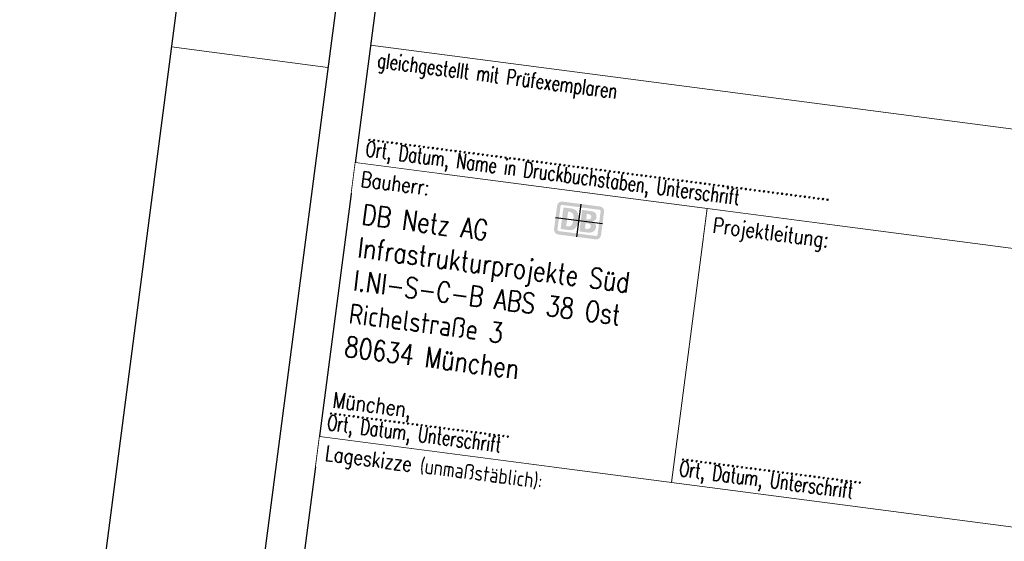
# Model space of a CAD drawing. Header units: metres. Extents: x -11 to 3521450, y 0 to 5943726.
# Tile 58 of 96: x 3520843.12 to 3520849.36, y 5943339.46 to 5943342.76. Entities that reach past the tile are written whole.
import ezdxf

# ---------------------------------------------------------------- set-up
doc = ezdxf.new("R2010")
doc.units = ezdxf.units.M
for name, color, linetype in [('_SF_DBLOGO', 10, 'Continuous'), ('Stempel', 7, 'Continuous'), ('T__RANDI', 3, 'Continuous'), ('T__RANDO', 7, 'Continuous')]:
    doc.layers.add(name, color=color, linetype=linetype)
doc.layers.add('_SF_HILFE', color=6, linetype='Continuous', plot=False)
doc.styles.add('SIMPLEX8', font='simplexd.shx', dxfattribs={"width": 0.8})

# ---------------------------------------------------------------- blocks, each defined once
blk = doc.blocks.new('SOF_PAGEMARGIN_FB77')
at = {"layer": 'T__RANDI', "color": 3}
blk.add_line((20, 292), (20, 5), dxfattribs=at)
at = {"layer": 'T__RANDI', "color": 1, "linetype": 'Continuous', "lineweight": 18}
blk.add_line((0, 148.5), (20, 148.5), dxfattribs=at)
at = {"layer": 'T__RANDO', "color": 7}
blk.add_line((0, 297), (0, 0), dxfattribs=at)
blk = doc.blocks.new('Planstempel')
at = {"layer": '_SF_DBLOGO'}
h = blk.add_hatch(color=256, dxfattribs=at)
edge = h.paths.add_edge_path()
edge.add_spline(control_points=[(-7.6762, 6.7749), (-7.6762, 6.7749), (-7.9162, 6.7749), (-7.9162, 6.7749), (-7.9327, 6.7749), (-7.9463, 6.7619), (-7.9463, 6.745), (-7.9463, 6.745), (-7.9463, 6.5952), (-7.9463, 6.5952), (-7.9463, 6.5783), (-7.9327, 6.5649), (-7.9162, 6.5649), (-7.9162, 6.5649), (-7.6762, 6.5649), (-7.6762, 6.5649), (-7.66, 6.5649), (-7.6463, 6.5783), (-7.6463, 6.5952), (-7.6463, 6.5952), (-7.6463, 6.745), (-7.6463, 6.745), (-7.6463, 6.7619), (-7.66, 6.7749), (-7.6762, 6.7749)], knot_values=[0, 0, 0, 0, 1, 1, 1, 2, 2, 2, 3, 3, 3, 4, 4, 4, 5, 5, 5, 6, 6, 6, 7, 7, 7, 8, 8, 8, 8], degree=3, periodic=0)
edge = h.paths.add_edge_path(flags=17)
edge.add_spline(control_points=[(-7.6683, 6.5952), (-7.6683, 6.5904), (-7.6714, 6.5866), (-7.6762, 6.5866), (-7.6762, 6.5866), (-7.9162, 6.5866), (-7.9162, 6.5866), (-7.921, 6.5866), (-7.9244, 6.5904), (-7.9244, 6.5952), (-7.9244, 6.5952), (-7.9244, 6.745), (-7.9244, 6.745), (-7.9244, 6.7498), (-7.921, 6.7536), (-7.9162, 6.7536), (-7.9162, 6.7536), (-7.6762, 6.7536), (-7.6762, 6.7536), (-7.6714, 6.7536), (-7.6683, 6.7498), (-7.6683, 6.745), (-7.6683, 6.745), (-7.6683, 6.5952), (-7.6683, 6.5952)], knot_values=[0, 0, 0, 0, 1, 1, 1, 2, 2, 2, 3, 3, 3, 4, 4, 4, 5, 5, 5, 6, 6, 6, 7, 7, 7, 8, 8, 8, 8], degree=3, periodic=0)
edge = h.paths.add_edge_path(flags=16)
edge.add_spline(control_points=[(-7.8546, 6.6012), (-7.8546, 6.6012), (-7.9051, 6.6012), (-7.9051, 6.6012), (-7.9051, 6.6012), (-7.9051, 6.7387), (-7.9051, 6.7387), (-7.9051, 6.7387), (-7.8546, 6.7387), (-7.8546, 6.7387), (-7.819, 6.7387), (-7.8, 6.7164), (-7.8, 6.6706), (-7.8, 6.6308), (-7.8127, 6.6015), (-7.8546, 6.6012)], knot_values=[0, 0, 0, 0, 1, 1, 1, 2, 2, 2, 3, 3, 3, 4, 4, 4, 5, 5, 5, 5], degree=3, periodic=0)
edge = h.paths.add_edge_path(flags=0)
edge.add_spline(control_points=[(-7.8327, 6.6677), (-7.8327, 6.6954), (-7.8356, 6.717), (-7.8654, 6.717), (-7.8654, 6.717), (-7.8721, 6.717), (-7.8721, 6.717), (-7.8721, 6.717), (-7.8721, 6.6235), (-7.8721, 6.6235), (-7.8721, 6.6235), (-7.8603, 6.6235), (-7.8603, 6.6235), (-7.8429, 6.6235), (-7.8327, 6.6375), (-7.8327, 6.6677)], knot_values=[0, 0, 0, 0, 1, 1, 1, 2, 2, 2, 3, 3, 3, 4, 4, 4, 5, 5, 5, 5], degree=3, periodic=0)
edge = h.paths.add_edge_path(flags=16)
edge.add_spline(control_points=[(-7.7321, 6.6012), (-7.7321, 6.6012), (-7.7854, 6.6012), (-7.7854, 6.6012), (-7.7854, 6.6012), (-7.7854, 6.7387), (-7.7854, 6.7387), (-7.7854, 6.7387), (-7.7295, 6.7387), (-7.7295, 6.7387), (-7.7032, 6.7387), (-7.6889, 6.7278), (-7.6889, 6.7021), (-7.6889, 6.6887), (-7.7, 6.6792), (-7.7121, 6.6731), (-7.6952, 6.6684), (-7.6838, 6.6582), (-7.6838, 6.641), (-7.6838, 6.613), (-7.7073, 6.6012), (-7.7321, 6.6012)], knot_values=[0, 0, 0, 0, 1, 1, 1, 2, 2, 2, 3, 3, 3, 4, 4, 4, 5, 5, 5, 6, 6, 6, 7, 7, 7, 7], degree=3, periodic=0)
edge = h.paths.add_edge_path(flags=0)
edge.add_spline(control_points=[(-7.7527, 6.6843), (-7.7527, 6.6843), (-7.7413, 6.6843), (-7.7413, 6.6843), (-7.7305, 6.6843), (-7.7226, 6.689), (-7.7226, 6.7008), (-7.7226, 6.7139), (-7.7327, 6.7174), (-7.7435, 6.7174), (-7.7435, 6.7174), (-7.7527, 6.7174), (-7.7527, 6.7174), (-7.7527, 6.7174), (-7.7527, 6.6843), (-7.7527, 6.6843)], knot_values=[0, 0, 0, 0, 1, 1, 1, 2, 2, 2, 3, 3, 3, 4, 4, 4, 5, 5, 5, 5], degree=3, periodic=0)
edge = h.paths.add_edge_path(flags=0)
edge.add_spline(control_points=[(-7.7187, 6.6416), (-7.7187, 6.6556), (-7.7276, 6.6588), (-7.7406, 6.6588), (-7.7406, 6.6588), (-7.7527, 6.6588), (-7.7527, 6.6588), (-7.7527, 6.6588), (-7.7527, 6.6235), (-7.7527, 6.6235), (-7.7527, 6.6235), (-7.741, 6.6235), (-7.741, 6.6235), (-7.7292, 6.6235), (-7.7187, 6.6273), (-7.7187, 6.6416)], knot_values=[0, 0, 0, 0, 1, 1, 1, 2, 2, 2, 3, 3, 3, 4, 4, 4, 5, 5, 5, 5], degree=3, periodic=0)
at = {"layer": '_SF_HILFE'}
for p, q in [((-7.7963, 6.5649), (-7.7963, 6.7749)), ((-7.9463, 6.6699), (-7.6463, 6.6699))]:
    blk.add_line(p, q, dxfattribs=at)
at = {"layer": 'Stempel', "color": 1}
blk.add_line((-9.25, 13.7), (-9.25, 0.25), dxfattribs=at)
at = {"layer": 'Stempel', "color": 7, "lineweight": 18}
for p, q in [((-9.25, 7.6), (-4.75, 7.6)), ((-9.25, 6.85), (-0.25, 6.85)), ((-7, 6.85), (-7, 5.1)), ((-9.25, 5.1), (-0.25, 5.1))]:
    blk.add_line(p, q, dxfattribs=at)
at = {"layer": 'Stempel', "color": 7, "lineweight": 18, "style": 'SIMPLEX8', "width": 0.7}
for s, height, p in [('gleichgestellt mit Prüfexemplaren', 0.096626, (-9.193, 7.4648)), ('Ort, Datum, Name in Druckbuchstaben, Unterschrift', 0.096626, (-9.1946, 6.8978)), ('......................................................................................................', 0.0966258, (-9.1946, 7.0001)), ('Ort, Datum, Unterschrift', 0.096626, (-9.2116, 5.1478)), ('........................................', 0.096626, (-9.2116, 5.2501)), ('Ort, Datum, Unterschrift', 0.096626, (-6.9616, 5.1478)), ('........................................', 0.096626, (-6.9616, 5.2501))]:
    blk.add_text(s, height=height, dxfattribs=at).set_placement(p)
at = {"layer": 'Stempel', "color": 1, "lineweight": 18, "style": 'SIMPLEX8', "width": 0.8}
for s, height, p in [('DB Netz AG ', 0.128834, (-9.1643, 6.4671)), ('Infrastrukturprojekte Süd', 0.128834, (-9.1643, 6.2563)), ('I.NI-S-C-B ABS 38 Ost', 0.128834, (-9.1643, 6.0454)), ('Richelstraße 3', 0.128834, (-9.1643, 5.8345)), ('80634 München', 0.128834, (-9.1643, 5.6236)), ('München,', 0.1, (-9.196, 5.2931))]:
    blk.add_text(s, height=height, dxfattribs=at).set_placement(p)
at = {"layer": 'Stempel', "color": 7, "lineweight": 18, "attachment_point": 1, "style": 'SIMPLEX8', "bg_fill": 2}
for s, insert, char_height in [('Bauherr:', (-9.2, 6.8), 0.09663), ('Projektleitung:', (-6.95, 6.8), 0.096626), ('Lageskizze (unmaßstäblich):', (-9.2, 5.05), 0.096626)]:
    blk.add_mtext(s, dxfattribs=dict(at, insert=insert, char_height=char_height))

msp = doc.modelspace()

# ---------------------------------------------------------------- block references
at = {"linetype": 'Continuous', "lineweight": 18, "extrusion": (4.31589e-07, -5.63916e-08, 1), "xscale": 0.05, "yscale": 0.05, "zscale": 0.05, "rotation": 352.5558816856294}
msp.add_blockref('SOF_PAGEMARGIN_FB77', (3520843.1184, 5943335.2274, 1.1843), dxfattribs=at)

# ---------------------------------------------------------------- next in the draw order: block references
at = {"linetype": 'Continuous', "lineweight": 18, "extrusion": (4.31589e-07, -5.63916e-08, 1), "rotation": 352.5558816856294}
msp.add_blockref('Planstempel', (3520853.5299, 5943333.8671, 1.1843), dxfattribs=at)

doc.saveas('drawing.dxf')
